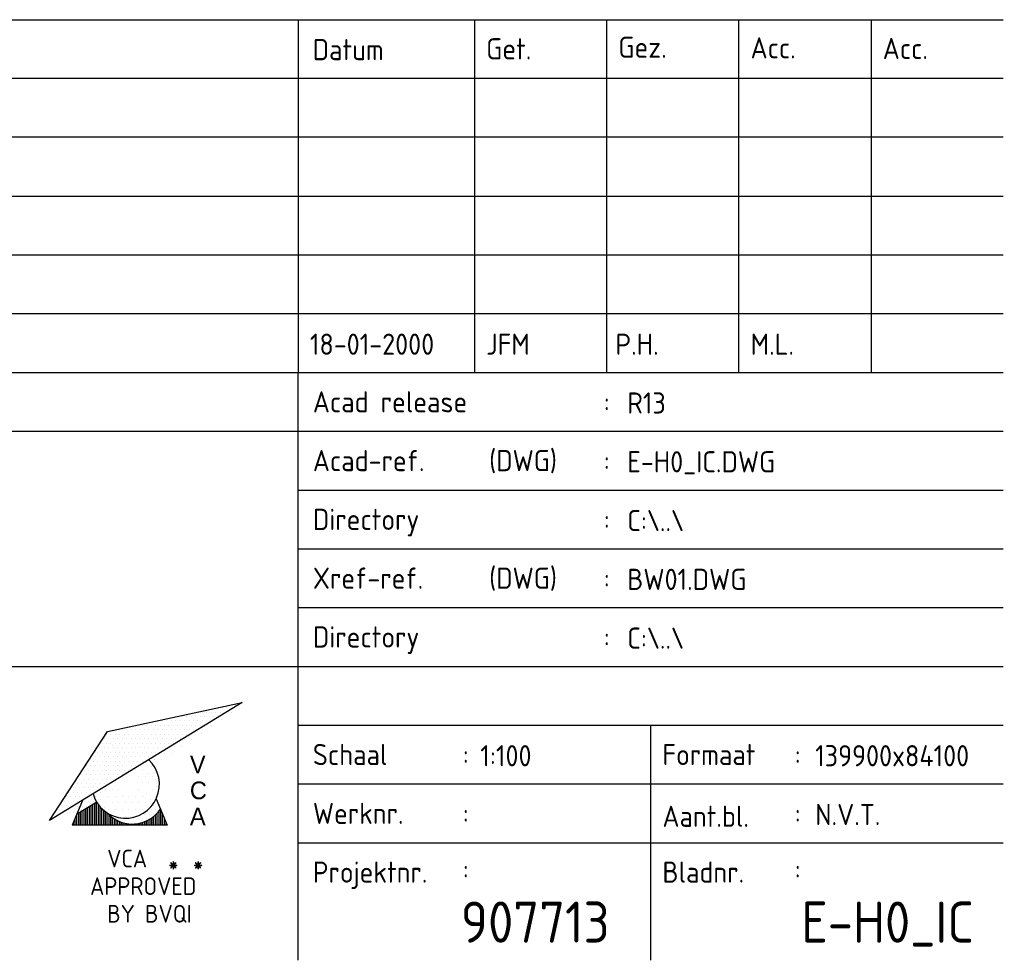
# Model space of a CAD drawing. Extents: x 120900 to 138909, y 1000 to 9000.
# Tile 3 of 3: x 130530 to 138909, y 1000 to 9000. Entities that reach past the tile are written whole.
import ezdxf
from ezdxf.enums import TextEntityAlignment as Align

# ---------------------------------------------------------------- set-up
doc = ezdxf.new("R2010")
doc.units = 0
doc.header["$LTSCALE"] = 100
doc.header["$MEASUREMENT"] = 0
doc.layers.get('0').update_dxf_attribs({"linetype": 'CONTINUOUS'})
doc.layers.add('E--L$4A-_STEMPEL', color=3, linetype='CONTINUOUS')
doc.layers.add('KABELGOOT-LADDERBAAN', color=3, linetype='CONTINUOUS')
doc.styles.add('ISO', font='isocp.shx')
doc.styles.add('UNIV', font='UNIV.SHX')

# ---------------------------------------------------------------- blocks, each defined once
blk = doc.blocks.new('*X0')
at = {"color": 0}
for p, q in [((103.59375, 135.9375), (103.59375, 135.9375)), ((104.53125, 135.9375), (104.53125, 135.9375)), ((100.78125, 134.0625), (100.78125, 134.0625)), ((101.71875, 134.0625), (101.71875, 134.0625)), ((102.1875, 135), (102.1875, 135)), ((103.125, 135), (103.125, 135)), ((99.375, 133.125), (99.375, 133.125)), ((100.3125, 133.125), (100.3125, 133.125)), ((96.5625, 131.25), (96.5625, 131.25)), ((97.5, 131.25), (97.5, 131.25)), ((97.96875, 132.1875), (97.96875, 132.1875)), ((98.90625, 132.1875), (98.90625, 132.1875)), ((95.15625, 130.3125), (95.15625, 130.3125)), ((96.09375, 130.3125), (96.09375, 130.3125)), ((93.75, 129.375), (93.75, 129.375)), ((94.6875, 129.375), (94.6875, 129.375)), ((82.96875, 122.8125), (82.96875, 122.8125)), ((81.5625, 121.875), (81.5625, 121.875))]:
    blk.add_line(p, q, dxfattribs=at)
blk = doc.blocks.new('*X2')
at = {"color": 0}
for p, q in [((98.4375, 121.875), (98.4375, 121.875)), ((99.0625, 121.875), (99.0625, 121.875)), ((99.375, 122.5), (99.375, 122.5)), ((99.6875, 121.875), (99.6875, 121.875)), ((97.8125, 120.625), (97.8125, 120.625)), ((98.125, 121.25), (98.125, 121.25)), ((98.75, 121.25), (98.75, 121.25))]:
    blk.add_line(p, q, dxfattribs=at)
blk = doc.blocks.new('*X1')
at = {"color": 0}
for p, q in [((108.4375, 121.875), (108.4375, 121.875)), ((107.8125, 120.625), (107.8125, 120.625)), ((108.125, 121.25), (108.125, 121.25)), ((108.4375, 120.625), (108.4375, 120.625)), ((108.75, 121.25), (108.75, 121.25)), ((101.875, 120), (101.875, 120)), ((102.8125, 119.375), (102.8125, 119.375)), ((103.4375, 119.375), (103.4375, 119.375)), ((104.0625, 119.375), (104.0625, 119.375)), ((104.375, 118.75), (104.375, 118.75)), ((104.6875, 119.375), (104.6875, 119.375)), ((105, 118.75), (105, 118.75)), ((105.3125, 119.375), (105.3125, 119.375)), ((105.625, 118.75), (105.625, 118.75)), ((105.9375, 119.375), (105.9375, 119.375)), ((106.5625, 119.375), (106.5625, 119.375)), ((106.875, 120), (106.875, 120)), ((107.1875, 119.375), (107.1875, 119.375)), ((107.5, 120), (107.5, 120)), ((108.125, 120), (108.125, 120))]:
    blk.add_line(p, q, dxfattribs=at)
blk = doc.blocks.new('*X3')
at = {"color": 0}
for p, q in [((65, 120.86), (65, 122.81)), ((65.25, 120.86), (65.25, 122.96)), ((65.5, 120.86), (65.5, 123.12)), ((65.75, 120.86), (65.75, 123.27)), ((66, 120.86), (66, 123.42)), ((66.25, 120.86), (66.25, 123.58)), ((66.5, 120.86), (66.5, 123.73)), ((66.75, 120.86), (66.75, 123.88)), ((67, 120.86), (67, 124.04)), ((67.25, 120.86), (67.25, 123.72)), ((67.5, 120.86), (67.5, 123.41)), ((67.75, 120.86), (67.75, 123.15)), ((68, 120.86), (68, 122.92)), ((75.75, 120.86), (75.75, 122.82)), ((76, 120.86), (76, 122.97)), ((64, 120.86), (64, 121.84)), ((64.25, 120.86), (64.25, 122.35)), ((64.5, 120.86), (64.5, 122.5)), ((64.75, 120.86), (64.75, 122.66)), ((68.25, 120.86), (68.25, 122.73)), ((68.5, 120.86), (68.5, 122.54)), ((68.75, 120.86), (68.75, 122.29)), ((69, 120.86), (69, 122.07)), ((69.25, 120.86), (69.25, 121.87)), ((69.5, 120.86), (69.5, 121.71)), ((69.75, 120.86), (69.75, 121.56)), ((70, 120.86), (70, 121.44)), ((74, 120.86), (74, 121.43)), ((74.25, 120.86), (74.25, 121.56)), ((74.5, 120.86), (74.5, 121.7)), ((74.75, 120.86), (74.75, 121.87)), ((75, 120.86), (75, 122.06)), ((75.25, 120.86), (75.25, 122.27)), ((75.5, 120.86), (75.5, 122.53)), ((76.25, 120.86), (76.25, 122.37)), ((76.5, 120.86), (76.5, 121.77)), ((63.75, 120.86), (63.75, 121.24)), ((70.25, 120.86), (70.25, 121.33)), ((70.5, 120.86), (70.5, 121.24)), ((70.75, 120.86), (70.75, 121.16)), ((71, 120.86), (71, 121.1)), ((71.25, 120.86), (71.25, 121.05)), ((71.5, 120.86), (71.5, 121.02)), ((71.75, 120.86), (71.75, 121)), ((72, 120.86), (72, 120.99)), ((72.25, 120.86), (72.25, 121)), ((72.5, 120.86), (72.5, 121.02)), ((72.75, 120.86), (72.75, 121.05)), ((73, 120.86), (73, 121.1)), ((73.25, 120.86), (73.25, 121.16)), ((73.5, 120.86), (73.5, 121.23)), ((73.75, 120.86), (73.75, 121.32)), ((76.75, 120.86), (76.75, 121.17))]:
    blk.add_line(p, q, dxfattribs=at)
blk = doc.blocks.new('STEMPEL')
at = {"layer": 'E--L$4A-_STEMPEL', "color": 3}
for p, q in [((-185, 85), (-5, 85)), ((-185, 55), (-5, 55)), ((-65, 5), (-65, 55)), ((-185, 30), (-5, 30)), ((-35, 5), (-35, 25))]:
    blk.add_line(p, q, dxfattribs=at)
at = {"layer": 'E--L$4A-_STEMPEL', "color": 2}
for p, q in [((-65, 85), (-65, 55)), ((-50, 85), (-50, 55)), ((-38.75, 85), (-38.75, 55)), ((-27.5, 55), (-27.5, 85)), ((-16.25, 85), (-16.25, 55)), ((-5, 80), (-185, 80)), ((-5, 75), (-185, 75)), ((-185, 70), (-5, 70)), ((-185, 65), (-5, 65)), ((-185, 60), (-5, 60)), ((-185, 50), (-5, 50)), ((-65, 45), (-5, 45)), ((-65, 40), (-5, 40)), ((-65, 35), (-5, 35)), ((-69.762, 26.934), (-86.151, 16.891)), ((-81.231, 24.468), (-69.762, 26.934)), ((-73.528, 26.112), (-73.528, 26.112)), ((-73.148, 26.112), (-73.148, 26.112)), ((-72.769, 26.112), (-72.769, 26.112)), ((-72.389, 26.112), (-72.389, 26.112)), ((-72.009, 26.112), (-72.009, 26.112)), ((-71.63, 26.112), (-71.63, 26.112)), ((-71.44, 26.492), (-71.44, 26.492)), ((-71.25, 26.112), (-71.25, 26.112)), ((-71.06, 26.492), (-71.06, 26.492)), ((-70.68, 26.492), (-70.68, 26.492)), ((-76.945, 25.353), (-76.945, 25.353)), ((-76.565, 25.353), (-76.565, 25.353)), ((-76.186, 25.353), (-76.186, 25.353)), ((-75.806, 25.353), (-75.806, 25.353)), ((-75.426, 25.353), (-75.426, 25.353)), ((-75.237, 25.732), (-75.237, 25.732)), ((-75.047, 25.353), (-75.047, 25.353)), ((-74.857, 25.732), (-74.857, 25.732)), ((-74.667, 25.353), (-74.667, 25.353)), ((-74.477, 25.732), (-74.477, 25.732)), ((-74.287, 25.353), (-74.287, 25.353)), ((-74.098, 25.732), (-74.098, 25.732)), ((-73.908, 25.353), (-73.908, 25.353)), ((-73.718, 25.732), (-73.718, 25.732)), ((-73.528, 25.353), (-73.528, 25.353)), ((-73.338, 25.732), (-73.338, 25.732)), ((-73.148, 25.353), (-73.148, 25.353)), ((-72.958, 25.732), (-72.958, 25.732)), ((-72.769, 25.353), (-72.769, 25.353)), ((-72.579, 25.732), (-72.579, 25.732)), ((-72.389, 25.353), (-72.389, 25.353)), ((-72.199, 25.732), (-72.199, 25.732)), ((-71.819, 25.732), (-71.819, 25.732)), ((-86.151, 16.891), (-81.231, 24.468)), ((-80.362, 24.593), (-80.362, 24.593)), ((-79.983, 24.593), (-79.983, 24.593)), ((-79.603, 24.593), (-79.603, 24.593)), ((-79.223, 24.593), (-79.223, 24.593)), ((-78.844, 24.593), (-78.844, 24.593)), ((-78.654, 24.973), (-78.654, 24.973)), ((-78.464, 24.593), (-78.464, 24.593)), ((-78.274, 24.973), (-78.274, 24.973)), ((-78.084, 24.593), (-78.084, 24.593)), ((-77.894, 24.973), (-77.894, 24.973)), ((-77.705, 24.593), (-77.705, 24.593)), ((-77.515, 24.973), (-77.515, 24.973)), ((-77.325, 24.593), (-77.325, 24.593)), ((-77.135, 24.973), (-77.135, 24.973)), ((-76.945, 24.593), (-76.945, 24.593)), ((-76.755, 24.973), (-76.755, 24.973)), ((-76.565, 24.593), (-76.565, 24.593)), ((-76.376, 24.973), (-76.376, 24.973)), ((-76.186, 24.593), (-76.186, 24.593)), ((-75.996, 24.973), (-75.996, 24.973)), ((-75.806, 24.593), (-75.806, 24.593)), ((-75.616, 24.973), (-75.616, 24.973)), ((-75.426, 24.593), (-75.426, 24.593)), ((-75.237, 24.973), (-75.237, 24.973)), ((-75.047, 24.593), (-75.047, 24.593)), ((-74.857, 24.973), (-74.857, 24.973)), ((-74.667, 24.593), (-74.667, 24.593)), ((-74.477, 24.973), (-74.477, 24.973)), ((-74.287, 24.593), (-74.287, 24.593)), ((-74.098, 24.973), (-74.098, 24.973)), ((-73.908, 24.593), (-73.908, 24.593)), ((-73.718, 24.973), (-73.718, 24.973)), ((-73.338, 24.973), (-73.338, 24.973)), ((-65, 25), (-5, 25)), ((-81.501, 23.834), (-81.501, 23.834)), ((-81.312, 24.214), (-81.312, 24.214)), ((-81.122, 23.834), (-81.122, 23.834)), ((-80.932, 24.214), (-80.932, 24.214)), ((-80.742, 23.834), (-80.742, 23.834)), ((-80.552, 24.214), (-80.552, 24.214)), ((-80.362, 23.834), (-80.362, 23.834)), ((-80.173, 24.214), (-80.173, 24.214)), ((-79.983, 23.834), (-79.983, 23.834)), ((-79.793, 24.214), (-79.793, 24.214)), ((-79.603, 23.834), (-79.603, 23.834)), ((-79.413, 24.214), (-79.413, 24.214)), ((-79.223, 23.834), (-79.223, 23.834)), ((-79.033, 24.214), (-79.033, 24.214)), ((-78.844, 23.834), (-78.844, 23.834)), ((-78.654, 24.214), (-78.654, 24.214)), ((-78.464, 23.834), (-78.464, 23.834)), ((-78.274, 24.214), (-78.274, 24.214)), ((-78.084, 23.834), (-78.084, 23.834)), ((-77.894, 24.214), (-77.894, 24.214)), ((-77.705, 23.834), (-77.705, 23.834)), ((-77.515, 24.214), (-77.515, 24.214)), ((-77.325, 23.834), (-77.325, 23.834)), ((-77.135, 24.214), (-77.135, 24.214)), ((-76.945, 23.834), (-76.945, 23.834)), ((-76.755, 24.214), (-76.755, 24.214)), ((-76.565, 23.834), (-76.565, 23.834)), ((-76.376, 24.214), (-76.376, 24.214)), ((-76.186, 23.834), (-76.186, 23.834)), ((-75.996, 24.214), (-75.996, 24.214)), ((-75.806, 23.834), (-75.806, 23.834)), ((-75.616, 24.214), (-75.616, 24.214)), ((-75.426, 23.834), (-75.426, 23.834)), ((-75.237, 24.214), (-75.237, 24.214)), ((-75.047, 23.834), (-75.047, 23.834)), ((-74.857, 24.214), (-74.857, 24.214)), ((-74.477, 24.214), (-74.477, 24.214)), ((-82.071, 22.695), (-82.071, 22.695)), ((-81.881, 23.075), (-81.881, 23.075)), ((-81.691, 23.454), (-81.691, 23.454)), ((-81.691, 22.695), (-81.691, 22.695)), ((-81.501, 23.075), (-81.501, 23.075)), ((-81.312, 23.454), (-81.312, 23.454)), ((-81.312, 22.695), (-81.312, 22.695)), ((-81.122, 23.075), (-81.122, 23.075)), ((-80.932, 23.454), (-80.932, 23.454)), ((-80.932, 22.695), (-80.932, 22.695)), ((-80.786, 23.287), (-80.786, 23.287)), ((-80.742, 23.075), (-80.742, 23.075)), ((-80.552, 23.454), (-80.552, 23.454)), ((-80.552, 22.695), (-80.552, 22.695)), ((-80.362, 23.075), (-80.362, 23.075)), ((-80.173, 23.454), (-80.173, 23.454)), ((-80.173, 22.695), (-80.173, 22.695)), ((-79.983, 23.075), (-79.983, 23.075)), ((-79.793, 23.454), (-79.793, 23.454)), ((-79.793, 22.695), (-79.793, 22.695)), ((-79.603, 23.075), (-79.603, 23.075)), ((-79.413, 23.454), (-79.413, 23.454)), ((-79.413, 22.695), (-79.413, 22.695)), ((-79.223, 23.075), (-79.223, 23.075)), ((-79.033, 23.454), (-79.033, 23.454)), ((-79.033, 22.695), (-79.033, 22.695)), ((-78.844, 23.075), (-78.844, 23.075)), ((-78.654, 23.454), (-78.654, 23.454)), ((-78.654, 22.695), (-78.654, 22.695)), ((-78.464, 23.075), (-78.464, 23.075)), ((-78.274, 23.454), (-78.274, 23.454)), ((-78.274, 22.695), (-78.274, 22.695)), ((-78.084, 23.075), (-78.084, 23.075)), ((-77.894, 23.454), (-77.894, 23.454)), ((-77.894, 22.695), (-77.894, 22.695)), ((-77.705, 23.075), (-77.705, 23.075)), ((-77.515, 23.454), (-77.515, 23.454)), ((-77.515, 22.695), (-77.515, 22.695)), ((-77.325, 23.075), (-77.325, 23.075)), ((-77.135, 23.454), (-77.135, 23.454)), ((-77.135, 22.695), (-77.135, 22.695)), ((-76.945, 23.075), (-76.945, 23.075)), ((-76.755, 23.454), (-76.755, 23.454)), ((-76.755, 22.695), (-76.755, 22.695)), ((-76.565, 23.075), (-76.565, 23.075)), ((-76.376, 23.454), (-76.376, 23.454)), ((-76.186, 23.075), (-76.186, 23.075)), ((-75.996, 23.454), (-75.996, 23.454)), ((-75.616, 23.454), (-75.616, 23.454)), ((-82.83, 21.935), (-82.83, 21.935)), ((-82.451, 21.935), (-82.451, 21.935)), ((-82.261, 22.315), (-82.261, 22.315)), ((-82.071, 21.935), (-82.071, 21.935)), ((-81.881, 22.315), (-81.881, 22.315)), ((-81.691, 21.935), (-81.691, 21.935)), ((-81.501, 22.315), (-81.501, 22.315)), ((-81.312, 21.935), (-81.312, 21.935)), ((-81.122, 22.315), (-81.122, 22.315)), ((-80.932, 21.935), (-80.932, 21.935)), ((-80.742, 22.315), (-80.742, 22.315)), ((-80.552, 21.935), (-80.552, 21.935)), ((-80.362, 22.315), (-80.362, 22.315)), ((-80.173, 21.935), (-80.173, 21.935)), ((-79.983, 22.315), (-79.983, 22.315)), ((-79.793, 21.935), (-79.793, 21.935)), ((-79.603, 22.315), (-79.603, 22.315)), ((-79.413, 21.935), (-79.413, 21.935)), ((-79.223, 22.315), (-79.223, 22.315)), ((-79.033, 21.935), (-79.033, 21.935)), ((-78.844, 22.315), (-78.844, 22.315)), ((-78.654, 21.935), (-78.654, 21.935)), ((-78.464, 22.315), (-78.464, 22.315)), ((-78.274, 21.935), (-78.274, 21.935)), ((-78.084, 22.315), (-78.084, 22.315)), ((-77.985, 21.797), (-77.985, 21.797)), ((-77.705, 22.315), (-77.705, 22.315)), ((-77.325, 22.315), (-77.325, 22.315)), ((-83.21, 21.176), (-83.21, 21.176)), ((-83.02, 21.556), (-83.02, 21.556)), ((-82.83, 21.176), (-82.83, 21.176)), ((-82.64, 21.556), (-82.64, 21.556)), ((-82.451, 21.176), (-82.451, 21.176)), ((-82.261, 21.556), (-82.261, 21.556)), ((-82.071, 21.176), (-82.071, 21.176)), ((-81.881, 21.556), (-81.881, 21.556)), ((-81.691, 21.176), (-81.691, 21.176)), ((-81.501, 21.556), (-81.501, 21.556)), ((-81.312, 21.176), (-81.312, 21.176)), ((-81.122, 21.556), (-81.122, 21.556)), ((-80.932, 21.176), (-80.932, 21.176)), ((-80.742, 21.556), (-80.742, 21.556)), ((-80.552, 21.176), (-80.552, 21.176)), ((-80.362, 21.556), (-80.362, 21.556)), ((-80.173, 21.176), (-80.173, 21.176)), ((-79.983, 21.556), (-79.983, 21.556)), ((-79.793, 21.176), (-79.793, 21.176)), ((-79.603, 21.556), (-79.603, 21.556)), ((-79.413, 21.176), (-79.413, 21.176)), ((-79.223, 21.556), (-79.223, 21.556)), ((-78.844, 21.556), (-78.844, 21.556)), ((-78.839, 21.228), (-78.839, 21.228)), ((-78.27, 21.228), (-78.27, 21.228)), ((-77.447, 21.499), (-77.447, 21.499)), ((-77.189, 21.002), (-77.189, 21.002)), ((-77.131, 21.228), (-77.131, 21.228)), ((-83.59, 20.417), (-83.59, 20.417)), ((-83.4, 20.796), (-83.4, 20.796)), ((-83.21, 20.417), (-83.21, 20.417)), ((-83.02, 20.796), (-83.02, 20.796)), ((-82.83, 20.417), (-82.83, 20.417)), ((-82.64, 20.796), (-82.64, 20.796)), ((-82.451, 20.417), (-82.451, 20.417)), ((-82.261, 20.796), (-82.261, 20.796)), ((-82.071, 20.417), (-82.071, 20.417)), ((-81.881, 20.796), (-81.881, 20.796)), ((-81.691, 20.417), (-81.691, 20.417)), ((-81.501, 20.796), (-81.501, 20.796)), ((-81.312, 20.417), (-81.312, 20.417)), ((-81.122, 20.796), (-81.122, 20.796)), ((-80.932, 20.417), (-80.932, 20.417)), ((-80.742, 20.796), (-80.742, 20.796)), ((-80.552, 20.417), (-80.552, 20.417)), ((-80.362, 20.796), (-80.362, 20.796)), ((-79.983, 20.796), (-79.983, 20.796)), ((-78.554, 20.658), (-78.554, 20.658)), ((-77.985, 20.658), (-77.985, 20.658)), ((-77.805, 20.923), (-77.805, 20.923)), ((-77.415, 20.658), (-77.415, 20.658)), ((-77.01, 20.486), (-77.01, 20.486)), ((-84.539, 19.278), (-84.539, 19.278)), ((-84.349, 19.657), (-84.349, 19.657)), ((-84.159, 19.278), (-84.159, 19.278)), ((-83.969, 19.657), (-83.969, 19.657)), ((-83.78, 20.037), (-83.78, 20.037)), ((-83.78, 19.278), (-83.78, 19.278)), ((-83.59, 19.657), (-83.59, 19.657)), ((-83.4, 20.037), (-83.4, 20.037)), ((-83.4, 19.278), (-83.4, 19.278)), ((-83.21, 19.657), (-83.21, 19.657)), ((-83.02, 20.037), (-83.02, 20.037)), ((-83.02, 19.278), (-83.02, 19.278)), ((-82.83, 19.657), (-82.83, 19.657)), ((-82.64, 20.037), (-82.64, 20.037)), ((-82.64, 19.278), (-82.64, 19.278)), ((-82.451, 19.657), (-82.451, 19.657)), ((-82.261, 20.037), (-82.261, 20.037)), ((-82.261, 19.278), (-82.261, 19.278)), ((-82.071, 19.657), (-82.071, 19.657)), ((-81.881, 20.037), (-81.881, 20.037)), ((-81.839, 19.294), (-81.839, 19.294)), ((-81.691, 19.657), (-81.691, 19.657)), ((-81.501, 20.037), (-81.501, 20.037)), ((-81.402, 19.519), (-81.402, 19.519)), ((-81.122, 20.037), (-81.122, 20.037)), ((-80.833, 19.519), (-80.833, 19.519)), ((-80.548, 20.089), (-80.548, 20.089)), ((-80.263, 19.519), (-80.263, 19.519)), ((-78.554, 19.519), (-78.554, 19.519)), ((-78.27, 20.089), (-78.27, 20.089)), ((-77.7, 20.089), (-77.7, 20.089)), ((-77.415, 19.519), (-77.415, 19.519)), ((-77.03, 19.81), (-77.03, 19.81)), ((-65, 20), (-5, 20)), ((-84.919, 18.518), (-84.919, 18.518)), ((-84.729, 18.898), (-84.729, 18.898)), ((-84.539, 18.518), (-84.539, 18.518)), ((-84.349, 18.898), (-84.349, 18.898)), ((-83.353, 18.605), (-84.229, 16.507)), ((-84.159, 18.518), (-84.159, 18.518)), ((-83.969, 18.898), (-83.969, 18.898)), ((-82.142, 18.446), (-83.859, 17.394)), ((-83.78, 18.518), (-83.78, 18.518)), ((-83.59, 18.898), (-83.59, 18.898)), ((-83.21, 18.898), (-83.21, 18.898)), ((-82.256, 18.95), (-82.256, 18.95)), ((-81.839, 18.678), (-81.839, 18.678)), ((-81.117, 18.95), (-81.117, 18.95)), ((-80.548, 18.95), (-80.548, 18.95)), ((-79.978, 18.95), (-79.978, 18.95)), ((-79.409, 18.95), (-79.409, 18.95)), ((-78.839, 18.95), (-78.839, 18.95)), ((-78.27, 18.95), (-78.27, 18.95)), ((-77.904, 19.214), (-77.904, 19.214)), ((-77.547, 18.658), (-77.547, 18.658)), ((-77.131, 18.95), (-77.131, 18.95)), ((-77.085, 18.736), (-76.156, 16.507)), ((-85.298, 17.759), (-85.298, 17.759)), ((-85.108, 18.139), (-85.108, 18.139)), ((-84.919, 17.759), (-84.919, 17.759)), ((-84.729, 18.139), (-84.729, 18.139)), ((-84.349, 18.139), (-84.349, 18.139)), ((-81.972, 18.38), (-81.972, 18.38)), ((-81.502, 18.022), (-81.502, 18.022)), ((-81.402, 18.38), (-81.402, 18.38)), ((-81.117, 17.811), (-81.117, 17.811)), ((-80.833, 18.38), (-80.833, 18.38)), ((-80.548, 17.811), (-80.548, 17.811)), ((-80.263, 18.38), (-80.263, 18.38)), ((-79.978, 17.811), (-79.978, 17.811)), ((-79.694, 18.38), (-79.694, 18.38)), ((-79.409, 17.811), (-79.409, 17.811)), ((-79.124, 18.38), (-79.124, 18.38)), ((-78.839, 17.811), (-78.839, 17.811)), ((-78.554, 18.38), (-78.554, 18.38)), ((-78.27, 17.811), (-78.27, 17.811)), ((-77.985, 18.38), (-77.985, 18.38)), ((-77.415, 18.38), (-77.415, 18.38)), ((-86.058, 17), (-86.058, 17)), ((-85.488, 17.379), (-85.488, 17.379)), ((-84.137, 17.544), (-84.137, 17.544)), ((-80.746, 17.546), (-80.746, 17.546)), ((-80.263, 17.241), (-80.263, 17.241)), ((-79.694, 17.241), (-79.694, 17.241)), ((-79.124, 17.241), (-79.124, 17.241)), ((-76.156, 16.507), (-84.229, 16.507)), ((-65, 15), (-5, 15))]:
    blk.add_line(p, q, dxfattribs=at)
for centre, start, end in [((-79.693, 19.966), 196.37976, 46.62024), ((-79.116, 19.47), 221.69505, 326.14657)]:
    blk.add_arc(centre, 2.883, start, end, dxfattribs=at)
at = {"layer": 'E--L$4A-_STEMPEL', "color": 2, "xscale": 0.6075, "yscale": 0.6075, "zscale": 0.6075}
for name, p in [('*X0', (-134.154, -56.536)), ('*X3', (-122.86, -56.916)), ('*X2', (-142.986, -55.546)), ('*X1', (-142.986, -55.492))]:
    blk.add_blockref(name, p, dxfattribs=at)
at = {"layer": 'E--L$4A-_STEMPEL', "color": 2}
for s, height, style, p in [('Datum', 1.8, 'ISO', (-63.763, 81.557)), ('Get.', 1.8, 'ISO', (-49, 81.624)), ('Gez.', 1.8, 'ISO', (-37.75, 81.757)), ('Acc.', 1.8, 'ISO', (-26.5, 81.709)), ('Acc.', 1.8, 'ISO', (-15.252, 81.656)), ('Acad release ', 1.8, 'ISO', (-63.75, 51.6)), (':', 1.8, 'ISO', (-39, 51.6)), ('(DWG)', 1.8, 'ISO', (-48.75, 46.6)), ('Acad-ref. ', 1.8, 'ISO', (-63.75, 46.6)), (':', 1.8, 'ISO', (-39, 46.6)), ('Directory', 1.8, 'ISO', (-63.75, 41.6)), (':', 1.8, 'ISO', (-39, 41.6)), ('Xref-ref.', 1.8, 'ISO', (-63.75, 36.6)), ('(DWG)', 1.8, 'ISO', (-48.75, 36.6)), (':', 1.8, 'ISO', (-39, 36.6)), ('Directory', 1.8, 'ISO', (-63.75, 31.6)), (':', 1.8, 'ISO', (-39, 31.6)), ('Schaal', 1.8, 'ISO', (-63.75, 21.6)), (':', 1.8, 'ISO', (-51, 21.6)), ('Formaat', 1.8, 'ISO', (-34, 21.6)), (':', 1.8, 'ISO', (-22.75, 21.6)), ('V', 1.5, 'UNIV', (-74.215, 20.912)), ('C', 1.5, 'UNIV', (-74.215, 18.701)), ('Werknr.', 1.8, 'ISO', (-63.75, 16.6)), ('A', 1.5, 'UNIV', (-74.215, 16.491)), (':', 1.8, 'ISO', (-51, 16.6)), ('Aant.bl.', 1.8, 'ISO', (-34, 16.35)), (':', 1.8, 'ISO', (-22.75, 16.6)), ('Projektnr.', 1.8, 'ISO', (-63.75, 11.6)), ('Bladnr.', 1.8, 'ISO', (-34, 11.6)), (':', 1.8, 'ISO', (-51, 11.85)), (':', 1.8, 'ISO', (-22.75, 11.85))]:
    blk.add_text(s, height=height, dxfattribs=dict(at, style=style)).set_placement(p)
at = {"layer": 'E--L$4A-_STEMPEL', "color": 1, "style": 'ISO'}
for s, height, p in [('VCA', 1.5, (-81.251, 12.904)), ('+', 1.458, (-76.067, 12.499)), ('*', 1.458, (-76.067, 12.499)), ('+', 1.458, (-73.961, 12.499)), ('*', 1.458, (-73.961, 12.499)), ('APPROVED', 1.5, (-82.709, 10.555)), ('BY BVQI', 1.5, (-81.251, 8.206))]:
    blk.add_text(s, height=height, dxfattribs=at).set_placement(p)
at = {"layer": 'E--L$4A-_STEMPEL', "color": 2, "style": 'ISO'}
for tag, p in [('REVISIELETTER', (-183.5, 76.5)), ('OMSCHRIJVING', (-177.5, 76.5)), ('DATUM-GETEKEND', (-64, 76.5)), ('GETEKEND-DOOR', (-49, 76.5)), ('GEZIEN-DOOR', (-38, 76.5)), ('ACC-DOOR', (-26.5, 76.5)), ('ACC-DOOR', (-15.5, 76.5)), ('REVISIELETTER', (-183.5, 71.5)), ('OMSCHRIJVING', (-177.5, 71.5)), ('DATUM-GETEKEND', (-64, 71.5)), ('GETEKEND-DOOR', (-49, 71.5)), ('GEZIEN-DOOR', (-38, 71.5)), ('ACC-DOOR', (-26.5, 71.5)), ('ACC-DOOR', (-15.5, 71.5)), ('REVISIELETTER', (-183.5, 66.5)), ('OMSCHRIJVING', (-177.5, 66.5)), ('DATUM-GETEKEND', (-64, 66.5)), ('GETEKEND-DOOR', (-49, 66.5)), ('GEZIEN-DOOR', (-38, 66.5)), ('ACC-DOOR', (-27, 66.5)), ('ACC-DOOR', (-15.5, 66.5)), ('REVISIELETTER', (-183.5, 61.5)), ('OMSCHRIJVING', (-177.5, 61.5)), ('DATUM-GETEKEND', (-64, 61.5)), ('GETEKEND-DOOR', (-49, 61.5)), ('GEZIEN-DOOR', (-38, 61.5)), ('ACC-DOOR', (-27, 61.5)), ('ACC-DOOR', (-15.5, 61.5)), ('OMSCHRIJVING-O', (-177.5, 56.5)), ('DATUM-GETEKEND', (-64, 56.5)), ('GETEKEND-DOOR', (-49, 56.5)), ('GEZIEN-DOOR', (-38, 56.5)), ('ACC-DOOR', (-26.5, 56.5)), ('ACC-DOOR', (-15.5, 56.5)), ('OMSCHRIJVING', (-162, 51.5)), ('ACAD-RELEASE', (-37, 51.5)), ('ACAD-REF', (-37, 46.5)), ('ACAD-DIR', (-37, 41.5)), ('X-REF', (-37, 36.5)), ('XREF-DIR', (-37, 31.5)), ('SCHAAL', (-49.5, 21.5)), ('FORMAAT', (-21, 21.5)), ('WERKNUMMER', (-49.5, 16.5)), ('AANTAL-BLADEN', (-21, 16.5))]:
    blk.add_attdef(tag, p, '', height=1.8, dxfattribs=at)
at = {"layer": 'E--L$4A-_STEMPEL', "style": 'ISO'}
for tag, p in [('OPMERKING-1', (-184, 44)), ('OPMERKING-2', (-184, 38)), ('OPMERKING-3', (-184, 32))]:
    blk.add_attdef(tag, p, '', height=3.5, dxfattribs=at)
for tag, p in [('PROJEKT-NUMMER', (-38.5, 6.5)), ('BLAD-NUMMER', (-7.5, 6.5))]:
    blk.add_attdef(tag, text='', height=3.5, dxfattribs=at).set_placement(p, align=Align.RIGHT)

msp = doc.modelspace()

# ---------------------------------------------------------------- block references
at = {"layer": 'KABELGOOT-LADDERBAAN'}
ref = msp.add_blockref('STEMPEL', (139400, 500), dxfattribs=dict(at, xscale=100, yscale=100, zscale=100))
ref.add_attrib('PROJEKT-NUMMER', '907713', dxfattribs={"layer": 'E--L$4A-_STEMPEL', "height": 350, "style": 'ISO'}).set_placement((135550, 1150), align=Align.RIGHT)
ref.add_attrib('FORMAAT', '139900x84100', (137300, 2650), dxfattribs={"layer": 'E--L$4A-_STEMPEL', "color": 2, "height": 180, "style": 'ISO'})
ref.add_attrib('SCHAAL', '1:100', (134450, 2650), dxfattribs={"layer": 'E--L$4A-_STEMPEL', "color": 2, "height": 180, "style": 'ISO'})
ref.add_attrib('AANTAL-BLADEN', 'N.V.T.', (137300, 2150), dxfattribs={"layer": 'E--L$4A-_STEMPEL', "color": 2, "height": 180, "style": 'ISO'})
ref.add_attrib('BLAD-NUMMER', 'E-H0_IC', dxfattribs={"layer": 'E--L$4A-_STEMPEL', "height": 350, "style": 'ISO'}).set_placement((138650, 1150), align=Align.RIGHT)
ref.add_attrib('ACAD-RELEASE', 'R13', (135700, 5650), dxfattribs={"layer": 'E--L$4A-_STEMPEL', "color": 2, "height": 180, "style": 'ISO'})
ref.add_attrib('ACAD-REF', 'E-H0_IC.DWG', (135700, 5150), dxfattribs={"layer": 'E--L$4A-_STEMPEL', "color": 2, "height": 180, "style": 'ISO'})
ref.add_attrib('ACAD-DIR', 'C:\\..\\', (135700, 4650), dxfattribs={"layer": 'E--L$4A-_STEMPEL', "color": 2, "height": 180, "style": 'ISO'})
ref.add_attrib('X-REF', 'BW01.DWG', (135700, 4150), dxfattribs={"layer": 'E--L$4A-_STEMPEL', "color": 2, "height": 180, "style": 'ISO'})
ref.add_attrib('XREF-DIR', 'C:\\..\\', (135700, 3650), dxfattribs={"layer": 'E--L$4A-_STEMPEL', "color": 2, "height": 180, "style": 'ISO'})
ref.add_attrib('GETEKEND-DOOR', 'JFM', (134500, 6150), dxfattribs={"layer": 'E--L$4A-_STEMPEL', "color": 2, "height": 180, "style": 'ISO'})
ref.add_attrib('DATUM-GETEKEND', '18-01-2000', (133000, 6150), dxfattribs={"layer": 'E--L$4A-_STEMPEL', "color": 2, "height": 180, "style": 'ISO'})
ref.add_attrib('GEZIEN-DOOR', 'P.H.', (135600, 6150), dxfattribs={"layer": 'E--L$4A-_STEMPEL', "color": 2, "height": 180, "style": 'ISO'})
ref.add_attrib('ACC-DOOR', 'M.L.', (136750, 6150), dxfattribs={"layer": 'E--L$4A-_STEMPEL', "color": 2, "height": 180, "style": 'ISO'})

doc.saveas('drawing.dxf')
